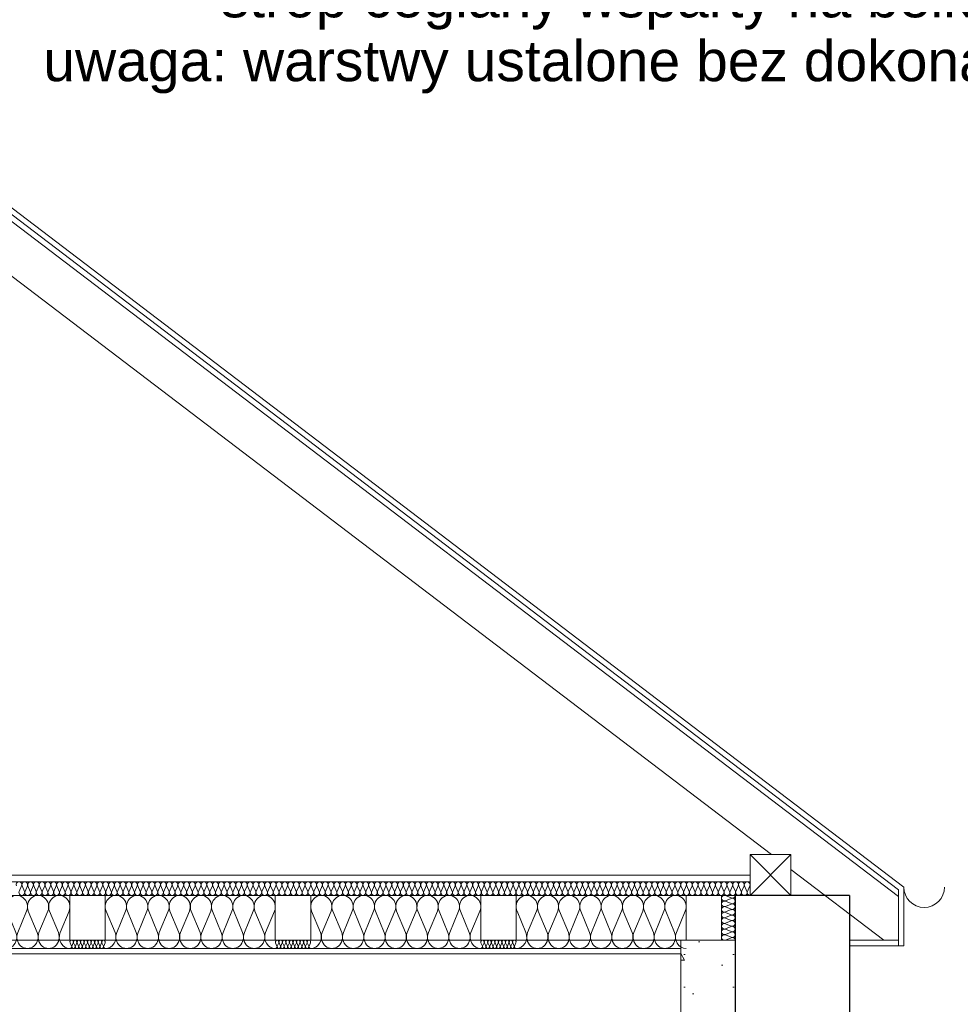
# Model space of a CAD drawing. Extents: x -396299 to -11759, y -15022 to 18278.
# Tile 156 of 205: x -93823 to -90366, y 10438 to 14058. Entities that reach past the tile are written whole.
import ezdxf

# ---------------------------------------------------------------- set-up
doc = ezdxf.new("R2010")
doc.units = 0
doc.header["$MEASUREMENT"] = 0
doc.layers.add('arch izolacje', color=7, linetype='Continuous')
doc.layers.add('Arch ocieplenie', color=7, linetype='Continuous')
doc.layers.add('arch izolacje_Nr_Pióra__24', color=7, linetype='Continuous', lineweight=13, true_color=0x029e21)
doc.layers.add('Inwentaryzacja Konst._Nr_Pióra__25', color=7, linetype='Continuous', lineweight=15, true_color=0x40a5ff)
for name, color, linetype, lineweight in [('Arch ocieplenie_Nr_Pióra__21', 7, 'Continuous', 13), ('Arch opisy_Nr_Pióra__1', 7, 'Continuous', 25), ('INWENT DACH_Nr_Pióra__5', 7, 'Continuous', 13), ('INWENT KONST. DREWNIANA_Nr_Pióra__5', 7, 'Continuous', 13), ('INWENT STROPY_Nr_Pióra__21', 7, 'Continuous', 13), ('INWENT.ŚCIANY_Nr_Pióra__1', 7, 'Continuous', 25), ('Inwentaryzacja Konst._Nr_Pióra__5', 7, 'Continuous', 13)]:
    doc.layers.add(name, color=color, linetype=linetype, lineweight=lineweight)
doc.styles.add('GENERATED_STYLE_8', font='arial.ttf')

# ---------------------------------------------------------------- blocks, each defined once
blk = doc.blocks.new('Ściana_97', base_point=(-91193.6, 7933.2))
at = {"layer": 'Arch ocieplenie_Nr_Pióra__21', "linetype": 'Continuous'}
h = blk.add_hatch(dxfattribs=at)
h.set_pattern_fill('Structural_Concrete', color=256, style=0, pattern_type=2)
h.set_pattern_definition([(0, (0, 0), (0, 623.5383), [60, -300]), (0, (180, 311.8), (0, 623.5383), [60, -300]), (60, (0, 0), (-540, 311.769), [60, -300]), (60, (360, 0), (-540, 311.769), [60, -300]), (120, (60, 0), (540, 311.769), [60, -300]), (120, (420, 0), (540, 311.769), [60, -300]), (0, (0, 60), (0, 120), [0, -120, 0, -180]), (45, (60, 60), (-84.85282, 84.85282), [0, -90, 0, -150])])
h.paths.add_polyline_path([(-91193.6, 7933.2), (-91193.6, 10673.2), (-91393.6, 10673.2), (-91393.6, 7933.2)], flags=0)
for p, q in [((-91193.6, 10673.2), (-91393.6, 10673.2)), ((-91393.6, 10673.2), (-91393.6, 7933.2)), ((-91193.6, 7933.2), (-91193.6, 10673.2)), ((-91393.6, 7933.2), (-91243.6, 7933.2))]:
    blk.add_line(p, q, dxfattribs=at)
blk = doc.blocks.new('Izolacja cieplna 14_214', base_point=(-91193.6, 10838.2))
at = {"layer": 'arch izolacje_Nr_Pióra__24', "linetype": 'Continuous'}
for p, q in [((-91228.7, 10837.3), (-91208.5, 10828.7)), ((-91208.5, 10827), (-91228.7, 10818.4)), ((-91228.7, 10816.7), (-91208.5, 10808.1)), ((-91208.5, 10806.4), (-91228.7, 10797.8)), ((-91228.7, 10796.1), (-91208.5, 10787.5)), ((-91208.5, 10785.8), (-91228.7, 10777.2)), ((-91228.7, 10775.4), (-91208.5, 10766.9)), ((-91208.5, 10765.1), (-91228.7, 10756.5)), ((-91228.7, 10754.8), (-91208.5, 10746.2)), ((-91208.5, 10744.5), (-91228.7, 10735.9)), ((-91228.7, 10734.2), (-91208.5, 10725.6)), ((-91208.5, 10723.9), (-91228.7, 10715.3)), ((-91228.7, 10713.6), (-91208.5, 10705)), ((-91208.5, 10703.3), (-91228.7, 10694.7)), ((-91228.7, 10692.9), (-91208.5, 10684.4)), ((-91208.5, 10682.6), (-91228.7, 10674))]:
    blk.add_line(p, q, dxfattribs=at)
for centre, start_param, end_param in [((-91233, 10827.9), 1.158003, 5.125183), ((-91204.2, 10838.2), 4.299596, 6.283185), ((-91204.2, 10817.6), 4.299595, 8.266774), ((-91233, 10807.2), 1.158003, 5.125183), ((-91233, 10786.6), 1.158003, 5.125183), ((-91204.2, 10796.9), 4.299595, 8.266774), ((-91233, 10766), 1.158003, 5.125183), ((-91233, 10745.4), 1.158003, 5.125183), ((-91204.2, 10776.3), 4.299595, 8.266774), ((-91204.2, 10755.7), 4.299595, 8.266774), ((-91233, 10724.7), 1.158003, 5.125183), ((-91204.2, 10735.1), 4.299595, 8.266774), ((-91204.2, 10714.4), 4.299595, 8.266774), ((-91233, 10704.1), 1.158003, 5.125183), ((-91233, 10683.5), 1.158003, 5.125183), ((-91204.2, 10693.8), 4.299595, 8.266774), ((-91204.2, 10673.2), 0, 1.983589)]:
    blk.add_ellipse(centre, major_axis=(10.6, 0), ratio=0.96977, start_param=start_param, end_param=end_param, dxfattribs=at)
blk = doc.blocks.new('Izolacja cieplna 14_215', base_point=(-94898.6, 10838.2))
at = {"layer": 'arch izolacje_Nr_Pióra__24', "linetype": 'Continuous'}
for p, q in [((-93824.9, 10853.1), (-93816.1, 10873.3)), ((-93814.3, 10873.3), (-93805.5, 10853.1)), ((-93803.7, 10853.1), (-93794.9, 10873.3)), ((-93793.1, 10873.3), (-93784.2, 10853.1)), ((-93782.4, 10853.1), (-93773.6, 10873.3)), ((-93771.8, 10873.3), (-93763, 10853.1)), ((-93761.2, 10853.1), (-93752.4, 10873.3)), ((-93750.6, 10873.3), (-93741.7, 10853.1)), ((-93740, 10853.1), (-93731.1, 10873.3)), ((-93729.3, 10873.3), (-93720.5, 10853.1)), ((-93718.7, 10853.1), (-93709.9, 10873.3)), ((-93708.1, 10873.3), (-93699.3, 10853.1)), ((-93697.5, 10853.1), (-93688.6, 10873.3)), ((-93686.9, 10873.3), (-93678, 10853.1)), ((-93676.2, 10853.1), (-93667.4, 10873.3)), ((-93665.6, 10873.3), (-93656.8, 10853.1)), ((-93655, 10853.1), (-93646.2, 10873.3)), ((-93644.4, 10873.3), (-93635.5, 10853.1)), ((-93633.7, 10853.1), (-93624.9, 10873.3)), ((-93623.1, 10873.3), (-93614.3, 10853.1)), ((-93612.5, 10853.1), (-93603.7, 10873.3)), ((-93601.9, 10873.3), (-93593, 10853.1)), ((-93591.3, 10853.1), (-93582.4, 10873.3)), ((-93580.6, 10873.3), (-93571.8, 10853.1)), ((-93570, 10853.1), (-93561.2, 10873.3)), ((-93559.4, 10873.3), (-93550.6, 10853.1)), ((-93548.8, 10853.1), (-93539.9, 10873.3)), ((-93538.2, 10873.3), (-93529.3, 10853.1)), ((-93527.5, 10853.1), (-93518.7, 10873.3)), ((-93516.9, 10873.3), (-93508.1, 10853.1)), ((-93506.3, 10853.1), (-93497.5, 10873.3)), ((-93495.7, 10873.3), (-93486.8, 10853.1)), ((-93485, 10853.1), (-93476.2, 10873.3)), ((-93474.4, 10873.3), (-93465.6, 10853.1)), ((-93463.8, 10853.1), (-93455, 10873.3)), ((-93453.2, 10873.3), (-93444.3, 10853.1)), ((-93442.6, 10853.1), (-93433.7, 10873.3)), ((-93431.9, 10873.3), (-93423.1, 10853.1)), ((-93421.3, 10853.1), (-93412.5, 10873.3)), ((-93410.7, 10873.3), (-93401.9, 10853.1)), ((-93400.1, 10853.1), (-93391.2, 10873.3)), ((-93389.5, 10873.3), (-93380.6, 10853.1)), ((-93378.8, 10853.1), (-93370, 10873.3)), ((-93368.2, 10873.3), (-93359.4, 10853.1)), ((-93357.6, 10853.1), (-93348.8, 10873.3)), ((-93347, 10873.3), (-93338.1, 10853.1)), ((-93336.3, 10853.1), (-93327.5, 10873.3)), ((-93325.7, 10873.3), (-93316.9, 10853.1)), ((-93315.1, 10853.1), (-93306.3, 10873.3)), ((-93304.5, 10873.3), (-93295.6, 10853.1)), ((-93293.9, 10853.1), (-93285, 10873.3)), ((-93283.2, 10873.3), (-93274.4, 10853.1)), ((-93272.6, 10853.1), (-93263.8, 10873.3)), ((-93262, 10873.3), (-93253.2, 10853.1)), ((-93251.4, 10853.1), (-93242.5, 10873.3)), ((-93240.8, 10873.3), (-93231.9, 10853.1)), ((-93230.1, 10853.1), (-93221.3, 10873.3)), ((-93219.5, 10873.3), (-93210.7, 10853.1)), ((-93208.9, 10853.1), (-93200.1, 10873.3)), ((-93198.3, 10873.3), (-93189.4, 10853.1)), ((-93187.6, 10853.1), (-93178.8, 10873.3)), ((-93177, 10873.3), (-93168.2, 10853.1)), ((-93166.4, 10853.1), (-93157.6, 10873.3)), ((-93155.8, 10873.3), (-93146.9, 10853.1)), ((-93145.2, 10853.1), (-93136.3, 10873.3)), ((-93134.5, 10873.3), (-93125.7, 10853.1)), ((-93123.9, 10853.1), (-93115.1, 10873.3)), ((-93113.3, 10873.3), (-93104.5, 10853.1)), ((-93102.7, 10853.1), (-93093.8, 10873.3)), ((-93092.1, 10873.3), (-93083.2, 10853.1)), ((-93081.4, 10853.1), (-93072.6, 10873.3)), ((-93070.8, 10873.3), (-93062, 10853.1)), ((-93060.2, 10853.1), (-93051.4, 10873.3)), ((-93049.6, 10873.3), (-93040.7, 10853.1)), ((-93038.9, 10853.1), (-93030.1, 10873.3)), ((-93028.3, 10873.3), (-93019.5, 10853.1)), ((-93017.7, 10853.1), (-93008.9, 10873.3)), ((-93007.1, 10873.3), (-92998.2, 10853.1)), ((-92996.5, 10853.1), (-92987.6, 10873.3)), ((-92985.8, 10873.3), (-92977, 10853.1)), ((-92975.2, 10853.1), (-92966.4, 10873.3)), ((-92964.6, 10873.3), (-92955.8, 10853.1)), ((-92954, 10853.1), (-92945.1, 10873.3)), ((-92943.4, 10873.3), (-92934.5, 10853.1)), ((-92932.7, 10853.1), (-92923.9, 10873.3)), ((-92922.1, 10873.3), (-92913.3, 10853.1)), ((-92911.5, 10853.1), (-92902.6, 10873.3)), ((-92900.9, 10873.3), (-92892, 10853.1)), ((-92890.2, 10853.1), (-92881.4, 10873.3)), ((-92879.6, 10873.3), (-92870.8, 10853.1)), ((-92869, 10853.1), (-92860.2, 10873.3)), ((-92858.4, 10873.3), (-92849.5, 10853.1)), ((-92847.8, 10853.1), (-92838.9, 10873.3)), ((-92837.1, 10873.3), (-92828.3, 10853.1)), ((-92826.5, 10853.1), (-92817.7, 10873.3)), ((-92815.9, 10873.3), (-92807.1, 10853.1)), ((-92805.3, 10853.1), (-92796.4, 10873.3)), ((-92794.7, 10873.3), (-92785.8, 10853.1)), ((-92784, 10853.1), (-92775.2, 10873.3)), ((-92773.4, 10873.3), (-92764.6, 10853.1)), ((-92762.8, 10853.1), (-92753.9, 10873.3)), ((-92752.2, 10873.3), (-92743.3, 10853.1)), ((-92741.5, 10853.1), (-92732.7, 10873.3)), ((-92730.9, 10873.3), (-92722.1, 10853.1)), ((-92720.3, 10853.1), (-92711.5, 10873.3)), ((-92709.7, 10873.3), (-92700.8, 10853.1)), ((-92699.1, 10853.1), (-92690.2, 10873.3)), ((-92688.4, 10873.3), (-92679.6, 10853.1)), ((-92677.8, 10853.1), (-92669, 10873.3)), ((-92667.2, 10873.3), (-92658.4, 10853.1)), ((-92656.6, 10853.1), (-92647.7, 10873.3)), ((-92645.9, 10873.3), (-92637.1, 10853.1)), ((-92635.3, 10853.1), (-92626.5, 10873.3)), ((-92624.7, 10873.3), (-92615.9, 10853.1)), ((-92614.1, 10853.1), (-92605.2, 10873.3)), ((-92603.5, 10873.3), (-92594.6, 10853.1)), ((-92592.8, 10853.1), (-92584, 10873.3)), ((-92582.2, 10873.3), (-92573.4, 10853.1)), ((-92571.6, 10853.1), (-92562.8, 10873.3)), ((-92561, 10873.3), (-92552.1, 10853.1)), ((-92550.4, 10853.1), (-92541.5, 10873.3)), ((-92539.7, 10873.3), (-92530.9, 10853.1)), ((-92529.1, 10853.1), (-92520.3, 10873.3)), ((-92518.5, 10873.3), (-92509.7, 10853.1)), ((-92507.9, 10853.1), (-92499, 10873.3)), ((-92497.2, 10873.3), (-92488.4, 10853.1)), ((-92486.6, 10853.1), (-92477.8, 10873.3)), ((-92476, 10873.3), (-92467.2, 10853.1)), ((-92465.4, 10853.1), (-92456.5, 10873.3)), ((-92454.8, 10873.3), (-92445.9, 10853.1)), ((-92444.1, 10853.1), (-92435.3, 10873.3)), ((-92433.5, 10873.3), (-92424.7, 10853.1)), ((-92422.9, 10853.1), (-92414.1, 10873.3)), ((-92412.3, 10873.3), (-92403.4, 10853.1)), ((-92401.7, 10853.1), (-92392.8, 10873.3)), ((-92391, 10873.3), (-92382.2, 10853.1)), ((-92380.4, 10853.1), (-92371.6, 10873.3)), ((-92369.8, 10873.3), (-92361, 10853.1)), ((-92359.2, 10853.1), (-92350.3, 10873.3)), ((-92348.5, 10873.3), (-92339.7, 10853.1)), ((-92337.9, 10853.1), (-92329.1, 10873.3)), ((-92327.3, 10873.3), (-92318.5, 10853.1)), ((-92316.7, 10853.1), (-92307.8, 10873.3)), ((-92306.1, 10873.3), (-92297.2, 10853.1)), ((-92295.4, 10853.1), (-92286.6, 10873.3)), ((-92284.8, 10873.3), (-92276, 10853.1)), ((-92274.2, 10853.1), (-92265.4, 10873.3)), ((-92263.6, 10873.3), (-92254.7, 10853.1)), ((-92253, 10853.1), (-92244.1, 10873.3)), ((-92242.3, 10873.3), (-92233.5, 10853.1)), ((-92231.7, 10853.1), (-92222.9, 10873.3)), ((-92221.1, 10873.3), (-92212.3, 10853.1)), ((-92210.5, 10853.1), (-92201.6, 10873.3)), ((-92199.8, 10873.3), (-92191, 10853.1)), ((-92189.2, 10853.1), (-92180.4, 10873.3)), ((-92178.6, 10873.3), (-92169.8, 10853.1)), ((-92168, 10853.1), (-92159.1, 10873.3)), ((-92157.4, 10873.3), (-92148.5, 10853.1)), ((-92146.7, 10853.1), (-92137.9, 10873.3)), ((-92136.1, 10873.3), (-92127.3, 10853.1)), ((-92125.5, 10853.1), (-92116.7, 10873.3)), ((-92114.9, 10873.3), (-92106, 10853.1)), ((-92104.3, 10853.1), (-92095.4, 10873.3)), ((-92093.6, 10873.3), (-92084.8, 10853.1)), ((-92083, 10853.1), (-92074.2, 10873.3)), ((-92072.4, 10873.3), (-92063.6, 10853.1)), ((-92061.8, 10853.1), (-92052.9, 10873.3)), ((-92051.1, 10873.3), (-92042.3, 10853.1)), ((-92040.5, 10853.1), (-92031.7, 10873.3)), ((-92029.9, 10873.3), (-92021.1, 10853.1)), ((-92019.3, 10853.1), (-92010.4, 10873.3)), ((-92008.7, 10873.3), (-91999.8, 10853.1)), ((-91998, 10853.1), (-91989.2, 10873.3)), ((-91987.4, 10873.3), (-91978.6, 10853.1)), ((-91976.8, 10853.1), (-91968, 10873.3)), ((-91966.2, 10873.3), (-91957.3, 10853.1)), ((-91955.6, 10853.1), (-91946.7, 10873.3)), ((-91944.9, 10873.3), (-91936.1, 10853.1)), ((-91934.3, 10853.1), (-91925.5, 10873.3)), ((-91923.7, 10873.3), (-91914.9, 10853.1)), ((-91913.1, 10853.1), (-91904.2, 10873.3)), ((-91902.4, 10873.3), (-91893.6, 10853.1)), ((-91891.8, 10853.1), (-91883, 10873.3)), ((-91881.2, 10873.3), (-91872.4, 10853.1)), ((-91870.6, 10853.1), (-91861.7, 10873.3)), ((-91860, 10873.3), (-91851.1, 10853.1)), ((-91849.3, 10853.1), (-91840.5, 10873.3)), ((-91838.7, 10873.3), (-91829.9, 10853.1)), ((-91828.1, 10853.1), (-91819.3, 10873.3)), ((-91817.5, 10873.3), (-91808.6, 10853.1)), ((-91806.9, 10853.1), (-91798, 10873.3)), ((-91796.2, 10873.3), (-91787.4, 10853.1)), ((-91785.6, 10853.1), (-91776.8, 10873.3)), ((-91775, 10873.3), (-91766.2, 10853.1)), ((-91764.4, 10853.1), (-91755.5, 10873.3)), ((-91753.7, 10873.3), (-91744.9, 10853.1)), ((-91743.1, 10853.1), (-91734.3, 10873.3)), ((-91732.5, 10873.3), (-91723.7, 10853.1)), ((-91721.9, 10853.1), (-91713, 10873.3)), ((-91711.3, 10873.3), (-91702.4, 10853.1)), ((-91700.6, 10853.1), (-91691.8, 10873.3)), ((-91690, 10873.3), (-91681.2, 10853.1)), ((-91679.4, 10853.1), (-91670.6, 10873.3)), ((-91668.8, 10873.3), (-91659.9, 10853.1)), ((-91658.2, 10853.1), (-91649.3, 10873.3)), ((-91647.5, 10873.3), (-91638.7, 10853.1)), ((-91636.9, 10853.1), (-91628.1, 10873.3)), ((-91626.3, 10873.3), (-91617.5, 10853.1)), ((-91615.7, 10853.1), (-91606.8, 10873.3)), ((-91605, 10873.3), (-91596.2, 10853.1)), ((-91594.4, 10853.1), (-91585.6, 10873.3)), ((-91583.8, 10873.3), (-91575, 10853.1)), ((-91573.2, 10853.1), (-91564.3, 10873.3)), ((-91562.6, 10873.3), (-91553.7, 10853.1)), ((-91551.9, 10853.1), (-91543.1, 10873.3)), ((-91541.3, 10873.3), (-91532.5, 10853.1)), ((-91530.7, 10853.1), (-91521.9, 10873.3)), ((-91520.1, 10873.3), (-91511.2, 10853.1)), ((-91509.5, 10853.1), (-91500.6, 10873.3)), ((-91498.8, 10873.3), (-91490, 10853.1)), ((-91488.2, 10853.1), (-91479.4, 10873.3)), ((-91477.6, 10873.3), (-91468.8, 10853.1)), ((-91467, 10853.1), (-91458.1, 10873.3)), ((-91456.3, 10873.3), (-91447.5, 10853.1)), ((-91445.7, 10853.1), (-91436.9, 10873.3)), ((-91435.1, 10873.3), (-91426.3, 10853.1)), ((-91424.5, 10853.1), (-91415.6, 10873.3)), ((-91413.9, 10873.3), (-91405, 10853.1)), ((-91403.2, 10853.1), (-91394.4, 10873.3)), ((-91392.6, 10873.3), (-91383.8, 10853.1)), ((-91382, 10853.1), (-91373.2, 10873.3)), ((-91371.4, 10873.3), (-91362.5, 10853.1)), ((-91360.8, 10853.1), (-91351.9, 10873.3)), ((-91350.1, 10873.3), (-91341.3, 10853.1)), ((-91339.5, 10853.1), (-91330.7, 10873.3)), ((-91328.9, 10873.3), (-91320.1, 10853.1)), ((-91318.3, 10853.1), (-91309.4, 10873.3)), ((-91307.6, 10873.3), (-91298.8, 10853.1)), ((-91297, 10853.1), (-91288.2, 10873.3)), ((-91286.4, 10873.3), (-91277.6, 10853.1)), ((-91275.8, 10853.1), (-91266.9, 10873.3)), ((-91265.2, 10873.3), (-91256.3, 10853.1)), ((-91254.5, 10853.1), (-91245.7, 10873.3)), ((-91243.9, 10873.3), (-91235.1, 10853.1)), ((-91233.3, 10853.1), (-91224.5, 10873.3)), ((-91222.7, 10873.3), (-91213.8, 10853.1)), ((-91212.1, 10853.1), (-91203.2, 10873.3)), ((-91201.4, 10873.3), (-91192.6, 10853.1)), ((-91190.8, 10853.1), (-91182, 10873.3)), ((-91180.2, 10873.3), (-91171.4, 10853.1)), ((-91169.6, 10853.1), (-91160.7, 10873.3)), ((-91158.9, 10873.3), (-91150.1, 10853.1)), ((-91148.3, 10853.1), (-91139.5, 10873.3))]:
    blk.add_line(p, q, dxfattribs=at)
for centre, start_param, end_param in [((-93825.8, 10877.5), 4.299595, 8.266775), ((-93804.6, 10877.5), 4.299595, 8.266775), ((-93783.3, 10877.5), 4.299595, 8.266775), ((-93762.1, 10877.5), 4.299595, 8.266775), ((-93740.9, 10877.5), 4.299595, 8.266775), ((-93719.6, 10877.5), 4.299595, 8.266775), ((-93698.4, 10877.5), 4.299595, 8.266775), ((-93677.1, 10877.5), 4.299595, 8.266775), ((-93655.9, 10877.5), 4.299595, 8.266775), ((-93634.6, 10877.5), 4.299595, 8.266775), ((-93613.4, 10877.5), 4.299595, 8.266775), ((-93592.2, 10877.5), 4.299595, 8.266775), ((-93570.9, 10877.5), 4.299595, 8.266775), ((-93549.7, 10877.5), 4.299595, 8.266775), ((-93528.4, 10877.5), 4.299595, 8.266775), ((-93507.2, 10877.5), 4.299595, 8.266775), ((-93485.9, 10877.5), 4.299595, 8.266775), ((-93464.7, 10877.5), 4.299595, 8.266775), ((-93443.5, 10877.5), 4.299595, 8.266775), ((-93422.2, 10877.5), 4.299595, 8.266775), ((-93401, 10877.5), 4.299595, 8.266775), ((-93379.7, 10877.5), 4.299595, 8.266775), ((-93358.5, 10877.5), 4.299595, 8.266775), ((-93337.2, 10877.5), 4.299595, 8.266775), ((-93316, 10877.5), 4.299595, 8.266775), ((-93294.8, 10877.5), 4.299595, 8.266775), ((-93273.5, 10877.5), 4.299595, 8.266775), ((-93252.3, 10877.5), 4.299595, 8.266775), ((-93231, 10877.5), 4.299595, 8.266775), ((-93209.8, 10877.5), 4.299595, 8.266775), ((-93188.5, 10877.5), 4.299595, 8.266775), ((-93167.3, 10877.5), 4.299595, 8.266775), ((-93146.1, 10877.5), 4.299595, 8.266775), ((-93124.8, 10877.5), 4.299595, 8.266775), ((-93103.6, 10877.5), 4.299595, 8.266775), ((-93082.3, 10877.5), 4.299595, 8.266775), ((-93061.1, 10877.5), 4.299595, 8.266775), ((-93039.8, 10877.5), 4.299595, 8.266775), ((-93018.6, 10877.5), 4.299595, 8.266775), ((-92997.4, 10877.5), 4.299595, 8.266775), ((-92976.1, 10877.5), 4.299595, 8.266775), ((-92954.9, 10877.5), 4.299595, 8.266775), ((-92933.6, 10877.5), 4.299595, 8.266775), ((-92912.4, 10877.5), 4.299595, 8.266775), ((-92891.1, 10877.5), 4.299595, 8.266775), ((-92869.9, 10877.5), 4.299595, 8.266775), ((-92848.7, 10877.5), 4.299595, 8.266775), ((-92827.4, 10877.5), 4.299595, 8.266775), ((-92806.2, 10877.5), 4.299595, 8.266775), ((-92784.9, 10877.5), 4.299595, 8.266775), ((-92763.7, 10877.5), 4.299595, 8.266775), ((-92742.4, 10877.5), 4.299595, 8.266775), ((-92721.2, 10877.5), 4.299595, 8.266775), ((-92699.9, 10877.5), 4.299595, 8.266775), ((-92678.7, 10877.5), 4.299595, 8.266775), ((-92657.5, 10877.5), 4.299595, 8.266775), ((-92636.2, 10877.5), 4.299595, 8.266775), ((-92615, 10877.5), 4.299595, 8.266775), ((-92593.7, 10877.5), 4.299595, 8.266775), ((-92572.5, 10877.5), 4.299595, 8.266775), ((-92551.2, 10877.5), 4.299595, 8.266775), ((-92530, 10877.5), 4.299595, 8.266775), ((-92508.8, 10877.5), 4.299595, 8.266775), ((-92487.5, 10877.5), 4.299595, 8.266775), ((-92466.3, 10877.5), 4.299595, 8.266775), ((-92445, 10877.5), 4.299595, 8.266775), ((-92423.8, 10877.5), 4.299595, 8.266775), ((-92402.5, 10877.5), 4.299595, 8.266775), ((-92381.3, 10877.5), 4.299595, 8.266775), ((-92360.1, 10877.5), 4.299595, 8.266775), ((-92338.8, 10877.5), 4.299595, 8.266775), ((-92317.6, 10877.5), 4.299595, 8.266775), ((-92296.3, 10877.5), 4.299595, 8.266775), ((-92275.1, 10877.5), 4.299595, 8.266775), ((-92253.8, 10877.5), 4.299595, 8.266775), ((-92232.6, 10877.5), 4.299595, 8.266775), ((-92211.4, 10877.5), 4.299595, 8.266775), ((-92190.1, 10877.5), 4.299595, 8.266775), ((-92168.9, 10877.5), 4.299595, 8.266775), ((-92147.6, 10877.5), 4.299595, 8.266775), ((-92126.4, 10877.5), 4.299595, 8.266775), ((-92105.1, 10877.5), 4.299595, 8.266775), ((-92083.9, 10877.5), 4.299595, 8.266775), ((-92062.7, 10877.5), 4.299595, 8.266775), ((-92041.4, 10877.5), 4.299595, 8.266775), ((-92020.2, 10877.5), 4.299595, 8.266775), ((-91998.9, 10877.5), 4.299595, 8.266775), ((-91977.7, 10877.5), 4.299595, 8.266775), ((-91956.4, 10877.5), 4.299595, 8.266775), ((-91935.2, 10877.5), 4.299595, 8.266775), ((-91914, 10877.5), 4.299595, 8.266775), ((-91892.7, 10877.5), 4.299595, 8.266775), ((-91871.5, 10877.5), 4.299595, 8.266775), ((-91850.2, 10877.5), 4.299595, 8.266775), ((-91829, 10877.5), 4.299595, 8.266775), ((-91807.7, 10877.5), 4.299595, 8.266775), ((-91786.5, 10877.5), 4.299595, 8.266775), ((-91765.3, 10877.5), 4.299595, 8.266775), ((-91744, 10877.5), 4.299595, 8.266775), ((-91722.8, 10877.5), 4.299595, 8.266775), ((-91701.5, 10877.5), 4.299595, 8.266775), ((-91680.3, 10877.5), 4.299595, 8.266775), ((-91659, 10877.5), 4.299595, 8.266775), ((-91637.8, 10877.5), 4.299595, 8.266775), ((-91616.6, 10877.5), 4.299595, 8.266775), ((-91595.3, 10877.5), 4.299595, 8.266775), ((-91574.1, 10877.5), 4.299595, 8.266775), ((-91552.8, 10877.5), 4.299595, 8.266775), ((-91531.6, 10877.5), 4.299595, 8.266775), ((-91510.3, 10877.5), 4.299595, 8.266775), ((-91489.1, 10877.5), 4.299595, 8.266775), ((-91467.9, 10877.5), 4.299595, 8.266775), ((-91446.6, 10877.5), 4.299595, 8.266775), ((-91425.4, 10877.5), 4.299595, 8.266775), ((-91404.1, 10877.5), 4.299595, 8.266775), ((-91382.9, 10877.5), 4.299595, 8.266775), ((-91361.6, 10877.5), 4.299595, 8.266775), ((-91340.4, 10877.5), 4.299595, 8.266775), ((-91319.2, 10877.5), 4.299595, 8.266775), ((-91297.9, 10877.5), 4.299595, 8.266775), ((-91276.7, 10877.5), 4.299595, 8.266775), ((-91255.4, 10877.5), 4.299595, 8.266775), ((-91234.2, 10877.5), 4.299595, 8.266775), ((-91212.9, 10877.5), 4.299595, 8.266775), ((-91191.7, 10877.5), 4.299595, 8.266775), ((-91170.5, 10877.5), 4.299595, 8.266775), ((-91149.2, 10877.5), 4.299595, 8.266775), ((-93815.2, 10848.8), 1.158004, 5.125183), ((-93794, 10848.8), 1.158004, 5.125183), ((-93772.7, 10848.8), 1.158004, 5.125183), ((-93751.5, 10848.8), 1.158004, 5.125183), ((-93730.2, 10848.8), 1.158004, 5.125183), ((-93709, 10848.8), 1.158004, 5.125183), ((-93687.7, 10848.8), 1.158004, 5.125183), ((-93666.5, 10848.8), 1.158004, 5.125183), ((-93645.3, 10848.8), 1.158004, 5.125183), ((-93624, 10848.8), 1.158004, 5.125183), ((-93602.8, 10848.8), 1.158004, 5.125183), ((-93581.5, 10848.8), 1.158004, 5.125183), ((-93560.3, 10848.8), 1.158004, 5.125183), ((-93539, 10848.8), 1.158004, 5.125183), ((-93517.8, 10848.8), 1.158004, 5.125183), ((-93496.6, 10848.8), 1.158004, 5.125183), ((-93475.3, 10848.8), 1.158004, 5.125183), ((-93454.1, 10848.8), 1.158004, 5.125183), ((-93432.8, 10848.8), 1.158004, 5.125183), ((-93411.6, 10848.8), 1.158004, 5.125183), ((-93390.3, 10848.8), 1.158004, 5.125183), ((-93369.1, 10848.8), 1.158004, 5.125183), ((-93347.9, 10848.8), 1.158004, 5.125183), ((-93326.6, 10848.8), 1.158004, 5.125183), ((-93305.4, 10848.8), 1.158004, 5.125183), ((-93284.1, 10848.8), 1.158004, 5.125183), ((-93262.9, 10848.8), 1.158004, 5.125183), ((-93241.6, 10848.8), 1.158004, 5.125183), ((-93220.4, 10848.8), 1.158004, 5.125183), ((-93199.2, 10848.8), 1.158004, 5.125183), ((-93177.9, 10848.8), 1.158004, 5.125183), ((-93156.7, 10848.8), 1.158004, 5.125183), ((-93135.4, 10848.8), 1.158004, 5.125183), ((-93114.2, 10848.8), 1.158004, 5.125183), ((-93092.9, 10848.8), 1.158004, 5.125183), ((-93071.7, 10848.8), 1.158004, 5.125183), ((-93050.5, 10848.8), 1.158004, 5.125183), ((-93029.2, 10848.8), 1.158004, 5.125183), ((-93008, 10848.8), 1.158004, 5.125183), ((-92986.7, 10848.8), 1.158004, 5.125183), ((-92965.5, 10848.8), 1.158004, 5.125183), ((-92944.2, 10848.8), 1.158004, 5.125183), ((-92923, 10848.8), 1.158004, 5.125183), ((-92901.8, 10848.8), 1.158004, 5.125183), ((-92880.5, 10848.8), 1.158004, 5.125183), ((-92859.3, 10848.8), 1.158004, 5.125183), ((-92838, 10848.8), 1.158004, 5.125183), ((-92816.8, 10848.8), 1.158004, 5.125183), ((-92795.5, 10848.8), 1.158004, 5.125183), ((-92774.3, 10848.8), 1.158004, 5.125183), ((-92753.1, 10848.8), 1.158004, 5.125183), ((-92731.8, 10848.8), 1.158004, 5.125183), ((-92710.6, 10848.8), 1.158004, 5.125183), ((-92689.3, 10848.8), 1.158004, 5.125183), ((-92668.1, 10848.8), 1.158004, 5.125183), ((-92646.8, 10848.8), 1.158004, 5.125183), ((-92625.6, 10848.8), 1.158004, 5.125183), ((-92604.4, 10848.8), 1.158004, 5.125183), ((-92583.1, 10848.8), 1.158004, 5.125183), ((-92561.9, 10848.8), 1.158004, 5.125183), ((-92540.6, 10848.8), 1.158004, 5.125183), ((-92519.4, 10848.8), 1.158004, 5.125183), ((-92498.1, 10848.8), 1.158004, 5.125183), ((-92476.9, 10848.8), 1.158004, 5.125183), ((-92455.7, 10848.8), 1.158004, 5.125183), ((-92434.4, 10848.8), 1.158004, 5.125183), ((-92413.2, 10848.8), 1.158004, 5.125183), ((-92391.9, 10848.8), 1.158004, 5.125183), ((-92370.7, 10848.8), 1.158004, 5.125183), ((-92349.4, 10848.8), 1.158004, 5.125183), ((-92328.2, 10848.8), 1.158004, 5.125183), ((-92307, 10848.8), 1.158004, 5.125183), ((-92285.7, 10848.8), 1.158004, 5.125183), ((-92264.5, 10848.8), 1.158004, 5.125183), ((-92243.2, 10848.8), 1.158004, 5.125183), ((-92222, 10848.8), 1.158004, 5.125183), ((-92200.7, 10848.8), 1.158004, 5.125183), ((-92179.5, 10848.8), 1.158004, 5.125183), ((-92158.3, 10848.8), 1.158004, 5.125183), ((-92137, 10848.8), 1.158004, 5.125183), ((-92115.8, 10848.8), 1.158004, 5.125183), ((-92094.5, 10848.8), 1.158004, 5.125183), ((-92073.3, 10848.8), 1.158004, 5.125183), ((-92052, 10848.8), 1.158004, 5.125183), ((-92030.8, 10848.8), 1.158004, 5.125183), ((-92009.6, 10848.8), 1.158004, 5.125183), ((-91988.3, 10848.8), 1.158004, 5.125183), ((-91967.1, 10848.8), 1.158004, 5.125183), ((-91945.8, 10848.8), 1.158004, 5.125183), ((-91924.6, 10848.8), 1.158004, 5.125183), ((-91903.3, 10848.8), 1.158004, 5.125183), ((-91882.1, 10848.8), 1.158004, 5.125183), ((-91860.9, 10848.8), 1.158004, 5.125183), ((-91839.6, 10848.8), 1.158004, 5.125183), ((-91818.4, 10848.8), 1.158004, 5.125183), ((-91797.1, 10848.8), 1.158004, 5.125183), ((-91775.9, 10848.8), 1.158004, 5.125183), ((-91754.6, 10848.8), 1.158004, 5.125183), ((-91733.4, 10848.8), 1.158004, 5.125183), ((-91712.2, 10848.8), 1.158004, 5.125183), ((-91690.9, 10848.8), 1.158004, 5.125183), ((-91669.7, 10848.8), 1.158004, 5.125183), ((-91648.4, 10848.8), 1.158004, 5.125183), ((-91627.2, 10848.8), 1.158004, 5.125183), ((-91605.9, 10848.8), 1.158004, 5.125183), ((-91584.7, 10848.8), 1.158004, 5.125183), ((-91563.5, 10848.8), 1.158004, 5.125183), ((-91542.2, 10848.8), 1.158004, 5.125183), ((-91521, 10848.8), 1.158004, 5.125183), ((-91499.7, 10848.8), 1.158004, 5.125183), ((-91478.5, 10848.8), 1.158004, 5.125183), ((-91457.2, 10848.8), 1.158004, 5.125183), ((-91436, 10848.8), 1.158004, 5.125183), ((-91414.8, 10848.8), 1.158004, 5.125183), ((-91393.5, 10848.8), 1.158004, 5.125183), ((-91372.3, 10848.8), 1.158004, 5.125183), ((-91351, 10848.8), 1.158004, 5.125183), ((-91329.8, 10848.8), 1.158004, 5.125183), ((-91308.5, 10848.8), 1.158004, 5.125183), ((-91287.3, 10848.8), 1.158004, 5.125183), ((-91266.1, 10848.8), 1.158004, 5.125183), ((-91244.8, 10848.8), 1.158004, 5.125183), ((-91223.6, 10848.8), 1.158004, 5.125183), ((-91202.3, 10848.8), 1.158004, 5.125183), ((-91181.1, 10848.8), 1.158004, 5.125183), ((-91159.8, 10848.8), 1.158004, 5.125183), ((-91138.6, 10848.8), 1.158004, 3.141593)]:
    blk.add_ellipse(centre, major_axis=(0, 10.6), ratio=0.998803, start_param=start_param, end_param=end_param, dxfattribs=at)
blk = doc.blocks.new('Izolacja cieplna 14_231', base_point=(-93638.6, 10643.2))
at = {"layer": 'arch izolacje_Nr_Pióra__24', "linetype": 'Continuous'}
for p, q in [((-94227.8, 10701.3), (-94260.3, 10780.1)), ((-94188.7, 10780.1), (-94221.2, 10701.3)), ((-94149.7, 10701.3), (-94182.2, 10780.1)), ((-94110.6, 10780.1), (-94143.1, 10701.3)), ((-94071.6, 10701.3), (-94104.1, 10780.1)), ((-94032.5, 10780.1), (-94065, 10701.3)), ((-93993.4, 10701.3), (-94025.9, 10780.1)), ((-93954.4, 10780.1), (-93986.9, 10701.3)), ((-93915.3, 10701.3), (-93947.8, 10780.1)), ((-93876.2, 10780.1), (-93908.7, 10701.3)), ((-93837.2, 10701.3), (-93869.7, 10780.1)), ((-93798.1, 10780.1), (-93830.6, 10701.3)), ((-93759.1, 10701.3), (-93791.6, 10780.1)), ((-93720, 10780.1), (-93752.5, 10701.3)), ((-93680.9, 10701.3), (-93713.4, 10780.1)), ((-93641.9, 10780.1), (-93674.4, 10701.3))]:
    blk.add_line(p, q, dxfattribs=at)
for centre, start_param, end_param in [((-94224.5, 10796.7), 1.158003, 5.125183), ((-94146.4, 10796.7), 1.158003, 5.125183), ((-94068.3, 10796.7), 1.158003, 5.125183), ((-93990.2, 10796.7), 1.158003, 5.125183), ((-93912, 10796.7), 1.158003, 5.125183), ((-93833.9, 10796.7), 1.158003, 5.125183), ((-93755.8, 10796.7), 1.158003, 5.125183), ((-93677.7, 10796.7), 1.158003, 5.125183), ((-94263.6, 10684.7), 0, 1.983589), ((-94185.5, 10684.7), 4.299595, 8.266774), ((-94107.3, 10684.7), 4.299595, 8.266774), ((-94029.2, 10684.7), 4.299595, 8.266774), ((-93951.1, 10684.7), 4.299595, 8.266774), ((-93873, 10684.7), 4.299595, 8.266774), ((-93794.8, 10684.7), 4.299595, 8.266774), ((-93716.7, 10684.7), 4.299595, 8.266774), ((-93638.6, 10684.7), 4.299596, 6.283185)]:
    blk.add_ellipse(centre, major_axis=(0, -41.5), ratio=0.941888, start_param=start_param, end_param=end_param, dxfattribs=at)
blk = doc.blocks.new('Izolacja cieplna 14_232', base_point=(-92883.6, 10643.2))
at = {"layer": 'arch izolacje_Nr_Pióra__24', "linetype": 'Continuous'}
for p, q in [((-93472.8, 10701.3), (-93505.3, 10780.1)), ((-93433.7, 10780.1), (-93466.2, 10701.3)), ((-93394.7, 10701.3), (-93427.2, 10780.1)), ((-93355.6, 10780.1), (-93388.1, 10701.3)), ((-93316.6, 10701.3), (-93349.1, 10780.1)), ((-93277.5, 10780.1), (-93310, 10701.3)), ((-93238.4, 10701.3), (-93270.9, 10780.1)), ((-93199.4, 10780.1), (-93231.9, 10701.3)), ((-93160.3, 10701.3), (-93192.8, 10780.1)), ((-93121.2, 10780.1), (-93153.7, 10701.3)), ((-93082.2, 10701.3), (-93114.7, 10780.1)), ((-93043.1, 10780.1), (-93075.6, 10701.3)), ((-93004.1, 10701.3), (-93036.6, 10780.1)), ((-92965, 10780.1), (-92997.5, 10701.3)), ((-92925.9, 10701.3), (-92958.4, 10780.1)), ((-92886.9, 10780.1), (-92919.4, 10701.3))]:
    blk.add_line(p, q, dxfattribs=at)
for centre, start_param, end_param in [((-93469.5, 10796.7), 1.158003, 5.125183), ((-93391.4, 10796.7), 1.158003, 5.125183), ((-93313.3, 10796.7), 1.158003, 5.125183), ((-93235.2, 10796.7), 1.158003, 5.125183), ((-93157, 10796.7), 1.158003, 5.125183), ((-93078.9, 10796.7), 1.158003, 5.125183), ((-93000.8, 10796.7), 1.158003, 5.125183), ((-92922.7, 10796.7), 1.158003, 5.125183), ((-93508.6, 10684.7), 0, 1.983589), ((-93430.5, 10684.7), 4.299595, 8.266774), ((-93352.3, 10684.7), 4.299595, 8.266774), ((-93274.2, 10684.7), 4.299595, 8.266774), ((-93196.1, 10684.7), 4.299595, 8.266774), ((-93118, 10684.7), 4.299595, 8.266774), ((-93039.8, 10684.7), 4.299595, 8.266774), ((-92961.7, 10684.7), 4.299595, 8.266774), ((-92883.6, 10684.7), 4.299596, 6.283185)]:
    blk.add_ellipse(centre, major_axis=(0, -41.5), ratio=0.941888, start_param=start_param, end_param=end_param, dxfattribs=at)
blk = doc.blocks.new('Izolacja cieplna 14_233', base_point=(-92128.6, 10643.2))
at = {"layer": 'arch izolacje_Nr_Pióra__24', "linetype": 'Continuous'}
for p, q in [((-92717.8, 10701.3), (-92750.3, 10780.1)), ((-92678.7, 10780.1), (-92711.2, 10701.3)), ((-92639.7, 10701.3), (-92672.2, 10780.1)), ((-92600.6, 10780.1), (-92633.1, 10701.3)), ((-92561.6, 10701.3), (-92594.1, 10780.1)), ((-92522.5, 10780.1), (-92555, 10701.3)), ((-92483.4, 10701.3), (-92515.9, 10780.1)), ((-92444.4, 10780.1), (-92476.9, 10701.3)), ((-92405.3, 10701.3), (-92437.8, 10780.1)), ((-92366.2, 10780.1), (-92398.7, 10701.3)), ((-92327.2, 10701.3), (-92359.7, 10780.1)), ((-92288.1, 10780.1), (-92320.6, 10701.3)), ((-92249.1, 10701.3), (-92281.6, 10780.1)), ((-92210, 10780.1), (-92242.5, 10701.3)), ((-92170.9, 10701.3), (-92203.4, 10780.1)), ((-92131.9, 10780.1), (-92164.4, 10701.3))]:
    blk.add_line(p, q, dxfattribs=at)
for centre, start_param, end_param in [((-92714.5, 10796.7), 1.158003, 5.125183), ((-92636.4, 10796.7), 1.158003, 5.125183), ((-92558.3, 10796.7), 1.158003, 5.125183), ((-92480.2, 10796.7), 1.158003, 5.125183), ((-92402, 10796.7), 1.158003, 5.125183), ((-92323.9, 10796.7), 1.158003, 5.125183), ((-92245.8, 10796.7), 1.158003, 5.125183), ((-92167.7, 10796.7), 1.158003, 5.125183), ((-92753.6, 10684.7), 0, 1.983589), ((-92675.5, 10684.7), 4.299595, 8.266774), ((-92597.3, 10684.7), 4.299595, 8.266774), ((-92519.2, 10684.7), 4.299595, 8.266774), ((-92441.1, 10684.7), 4.299595, 8.266774), ((-92363, 10684.7), 4.299595, 8.266774), ((-92284.8, 10684.7), 4.299595, 8.266774), ((-92206.7, 10684.7), 4.299595, 8.266774), ((-92128.6, 10684.7), 4.299596, 6.283185)]:
    blk.add_ellipse(centre, major_axis=(0, -41.5), ratio=0.941888, start_param=start_param, end_param=end_param, dxfattribs=at)
blk = doc.blocks.new('Izolacja cieplna 14_234', base_point=(-91373.6, 10643.2))
at = {"layer": 'arch izolacje_Nr_Pióra__24', "linetype": 'Continuous'}
for p, q in [((-91962.8, 10701.3), (-91995.3, 10780.1)), ((-91923.7, 10780.1), (-91956.2, 10701.3)), ((-91884.7, 10701.3), (-91917.2, 10780.1)), ((-91845.6, 10780.1), (-91878.1, 10701.3)), ((-91806.6, 10701.3), (-91839.1, 10780.1)), ((-91767.5, 10780.1), (-91800, 10701.3)), ((-91728.4, 10701.3), (-91760.9, 10780.1)), ((-91689.4, 10780.1), (-91721.9, 10701.3)), ((-91650.3, 10701.3), (-91682.8, 10780.1)), ((-91611.2, 10780.1), (-91643.7, 10701.3)), ((-91572.2, 10701.3), (-91604.7, 10780.1)), ((-91533.1, 10780.1), (-91565.6, 10701.3)), ((-91494.1, 10701.3), (-91526.6, 10780.1)), ((-91455, 10780.1), (-91487.5, 10701.3)), ((-91415.9, 10701.3), (-91448.4, 10780.1)), ((-91376.9, 10780.1), (-91409.4, 10701.3))]:
    blk.add_line(p, q, dxfattribs=at)
for centre, start_param, end_param in [((-91959.5, 10796.7), 1.158003, 5.125183), ((-91881.4, 10796.7), 1.158003, 5.125183), ((-91803.3, 10796.7), 1.158003, 5.125183), ((-91725.2, 10796.7), 1.158003, 5.125183), ((-91647, 10796.7), 1.158003, 5.125183), ((-91568.9, 10796.7), 1.158003, 5.125183), ((-91490.8, 10796.7), 1.158003, 5.125183), ((-91412.7, 10796.7), 1.158003, 5.125183), ((-91998.6, 10684.7), 0, 1.983589), ((-91920.5, 10684.7), 4.299595, 8.266774), ((-91842.3, 10684.7), 4.299595, 8.266774), ((-91764.2, 10684.7), 4.299595, 8.266774), ((-91686.1, 10684.7), 4.299595, 8.266774), ((-91608, 10684.7), 4.299595, 8.266774), ((-91529.8, 10684.7), 4.299595, 8.266774), ((-91451.7, 10684.7), 4.299595, 8.266774), ((-91373.6, 10684.7), 4.299596, 6.283185)]:
    blk.add_ellipse(centre, major_axis=(0, -41.5), ratio=0.941888, start_param=start_param, end_param=end_param, dxfattribs=at)
blk = doc.blocks.new('Izolacja cieplna 14_235', base_point=(-91998.6, 10643.2))
at = {"layer": 'arch izolacje_Nr_Pióra__24', "linetype": 'Continuous'}
for p, q in [((-92122.6, 10652.1), (-92128, 10664.2)), ((-92116.1, 10664.2), (-92121.5, 10652.1)), ((-92109.6, 10652.1), (-92115, 10664.2)), ((-92103.1, 10664.2), (-92108.5, 10652.1)), ((-92096.6, 10652.1), (-92102, 10664.2)), ((-92090.1, 10664.2), (-92095.5, 10652.1)), ((-92083.6, 10652.1), (-92089, 10664.2)), ((-92077.1, 10664.2), (-92082.5, 10652.1)), ((-92070.6, 10652.1), (-92076, 10664.2)), ((-92064.1, 10664.2), (-92069.5, 10652.1)), ((-92057.6, 10652.1), (-92063, 10664.2)), ((-92051.1, 10664.2), (-92056.5, 10652.1)), ((-92044.6, 10652.1), (-92050, 10664.2)), ((-92038.1, 10664.2), (-92043.5, 10652.1)), ((-92031.6, 10652.1), (-92037, 10664.2)), ((-92025.1, 10664.2), (-92030.5, 10652.1)), ((-92018.6, 10652.1), (-92024, 10664.2)), ((-92012.1, 10664.2), (-92017.5, 10652.1)), ((-92005.6, 10652.1), (-92011, 10664.2)), ((-91999.1, 10664.2), (-92004.5, 10652.1))]:
    blk.add_line(p, q, dxfattribs=at)
for centre, start_param, end_param in [((-92122.1, 10666.8), 2.728799, 6.695979), ((-92128.6, 10649.6), 1.570796, 3.554385), ((-92115.6, 10649.6), 5.870392, 9.837571), ((-92109.1, 10666.8), 2.728799, 6.695979), ((-92102.6, 10649.6), 5.870392, 9.837571), ((-92096.1, 10666.8), 2.728799, 6.695979), ((-92089.6, 10649.6), 5.870392, 9.837571), ((-92083.1, 10666.8), 2.728799, 6.695979), ((-92076.6, 10649.6), 5.870392, 9.837571), ((-92070.1, 10666.8), 2.728799, 6.695979), ((-92063.6, 10649.6), 5.870392, 9.837571), ((-92057.1, 10666.8), 2.728799, 6.695979), ((-92050.6, 10649.6), 5.870392, 9.837571), ((-92044.1, 10666.8), 2.728799, 6.695979), ((-92037.6, 10649.6), 5.870392, 9.837571), ((-92031.1, 10666.8), 2.728799, 6.695979), ((-92024.6, 10649.6), 5.870392, 9.837571), ((-92018.1, 10666.8), 2.728799, 6.695979), ((-92011.6, 10649.6), 5.870392, 9.837571), ((-92005.1, 10666.8), 2.728799, 6.695979), ((-91998.6, 10649.6), 5.870392, 7.853982)]:
    blk.add_ellipse(centre, major_axis=(-6.5, 0), ratio=0.981591, start_param=start_param, end_param=end_param, dxfattribs=at)
blk = doc.blocks.new('Izolacja cieplna 14_236', base_point=(-92753.6, 10643.2))
at = {"layer": 'arch izolacje_Nr_Pióra__24', "linetype": 'Continuous'}
for p, q in [((-92877.6, 10652.1), (-92883, 10664.2)), ((-92871.1, 10664.2), (-92876.5, 10652.1)), ((-92864.6, 10652.1), (-92870, 10664.2)), ((-92858.1, 10664.2), (-92863.5, 10652.1)), ((-92851.6, 10652.1), (-92857, 10664.2)), ((-92845.1, 10664.2), (-92850.5, 10652.1)), ((-92838.6, 10652.1), (-92844, 10664.2)), ((-92832.1, 10664.2), (-92837.5, 10652.1)), ((-92825.6, 10652.1), (-92831, 10664.2)), ((-92819.1, 10664.2), (-92824.5, 10652.1)), ((-92812.6, 10652.1), (-92818, 10664.2)), ((-92806.1, 10664.2), (-92811.5, 10652.1)), ((-92799.6, 10652.1), (-92805, 10664.2)), ((-92793.1, 10664.2), (-92798.5, 10652.1)), ((-92786.6, 10652.1), (-92792, 10664.2)), ((-92780.1, 10664.2), (-92785.5, 10652.1)), ((-92773.6, 10652.1), (-92779, 10664.2)), ((-92767.1, 10664.2), (-92772.5, 10652.1)), ((-92760.6, 10652.1), (-92766, 10664.2)), ((-92754.1, 10664.2), (-92759.5, 10652.1))]:
    blk.add_line(p, q, dxfattribs=at)
for centre, start_param, end_param in [((-92877.1, 10666.8), 2.728799, 6.695979), ((-92883.6, 10649.6), 1.570796, 3.554385), ((-92870.6, 10649.6), 5.870392, 9.837571), ((-92864.1, 10666.8), 2.728799, 6.695979), ((-92857.6, 10649.6), 5.870392, 9.837571), ((-92851.1, 10666.8), 2.728799, 6.695979), ((-92844.6, 10649.6), 5.870392, 9.837571), ((-92838.1, 10666.8), 2.728799, 6.695979), ((-92831.6, 10649.6), 5.870392, 9.837571), ((-92825.1, 10666.8), 2.728799, 6.695979), ((-92818.6, 10649.6), 5.870392, 9.837571), ((-92812.1, 10666.8), 2.728799, 6.695979), ((-92805.6, 10649.6), 5.870392, 9.837571), ((-92799.1, 10666.8), 2.728799, 6.695979), ((-92792.6, 10649.6), 5.870392, 9.837571), ((-92786.1, 10666.8), 2.728799, 6.695979), ((-92779.6, 10649.6), 5.870392, 9.837571), ((-92773.1, 10666.8), 2.728799, 6.695979), ((-92766.6, 10649.6), 5.870392, 9.837571), ((-92760.1, 10666.8), 2.728799, 6.695979), ((-92753.6, 10649.6), 5.870392, 7.853982)]:
    blk.add_ellipse(centre, major_axis=(-6.5, 0), ratio=0.981591, start_param=start_param, end_param=end_param, dxfattribs=at)
blk = doc.blocks.new('Izolacja cieplna 14_237', base_point=(-93508.6, 10643.2))
at = {"layer": 'arch izolacje_Nr_Pióra__24', "linetype": 'Continuous'}
for p, q in [((-93632.6, 10652.1), (-93638, 10664.2)), ((-93626.1, 10664.2), (-93631.5, 10652.1)), ((-93619.6, 10652.1), (-93625, 10664.2)), ((-93613.1, 10664.2), (-93618.5, 10652.1)), ((-93606.6, 10652.1), (-93612, 10664.2)), ((-93600.1, 10664.2), (-93605.5, 10652.1)), ((-93593.6, 10652.1), (-93599, 10664.2)), ((-93587.1, 10664.2), (-93592.5, 10652.1)), ((-93580.6, 10652.1), (-93586, 10664.2)), ((-93574.1, 10664.2), (-93579.5, 10652.1)), ((-93567.6, 10652.1), (-93573, 10664.2)), ((-93561.1, 10664.2), (-93566.5, 10652.1)), ((-93554.6, 10652.1), (-93560, 10664.2)), ((-93548.1, 10664.2), (-93553.5, 10652.1)), ((-93541.6, 10652.1), (-93547, 10664.2)), ((-93535.1, 10664.2), (-93540.5, 10652.1)), ((-93528.6, 10652.1), (-93534, 10664.2)), ((-93522.1, 10664.2), (-93527.5, 10652.1)), ((-93515.6, 10652.1), (-93521, 10664.2)), ((-93509.1, 10664.2), (-93514.5, 10652.1))]:
    blk.add_line(p, q, dxfattribs=at)
for centre, start_param, end_param in [((-93632.1, 10666.8), 2.728799, 6.695979), ((-93638.6, 10649.6), 1.570796, 3.554385), ((-93625.6, 10649.6), 5.870392, 9.837571), ((-93619.1, 10666.8), 2.728799, 6.695979), ((-93612.6, 10649.6), 5.870392, 9.837571), ((-93606.1, 10666.8), 2.728799, 6.695979), ((-93599.6, 10649.6), 5.870392, 9.837571), ((-93593.1, 10666.8), 2.728799, 6.695979), ((-93586.6, 10649.6), 5.870392, 9.837571), ((-93580.1, 10666.8), 2.728799, 6.695979), ((-93573.6, 10649.6), 5.870392, 9.837571), ((-93567.1, 10666.8), 2.728799, 6.695979), ((-93560.6, 10649.6), 5.870392, 9.837571), ((-93554.1, 10666.8), 2.728799, 6.695979), ((-93547.6, 10649.6), 5.870392, 9.837571), ((-93541.1, 10666.8), 2.728799, 6.695979), ((-93534.6, 10649.6), 5.870392, 9.837571), ((-93528.1, 10666.8), 2.728799, 6.695979), ((-93521.6, 10649.6), 5.870392, 9.837571), ((-93515.1, 10666.8), 2.728799, 6.695979), ((-93508.6, 10649.6), 5.870392, 7.853982)]:
    blk.add_ellipse(centre, major_axis=(-6.5, 0), ratio=0.981591, start_param=start_param, end_param=end_param, dxfattribs=at)

msp = doc.modelspace()

# ---------------------------------------------------------------- linework, layer by layer
at = {"layer": 'INWENT DACH_Nr_Pióra__5', "linetype": 'Continuous'}
for p, q in [((-90573.6, 10869), (-97703.6, 16299.8)), ((-90593.6, 10859), (-97703.6, 16274.6)), ((-90573.6, 10869), (-90573.6, 10653.2))]:
    msp.add_line(p, q, dxfattribs=at)
msp.add_arc((-90498.6, 10869), 75, 180, 0, dxfattribs=at)
at = {"layer": 'INWENT KONST. DREWNIANA_Nr_Pióra__5', "linetype": 'Continuous'}
for p, q in [((-90988.6, 10988.2), (-91138.6, 10988.2)), ((-91138.6, 10838.2), (-90988.6, 10988.2)), ((-91138.6, 10838.2), (-91138.6, 10988.2)), ((-91138.6, 10988.2), (-90988.6, 10838.2)), ((-90988.6, 10988.2), (-90988.6, 10838.2)), ((-90988.6, 10838.2), (-91138.6, 10838.2)), ((-90593.6, 10859), (-90593.6, 10653.2)), ((-90773.6, 10673.2), (-90593.6, 10673.2)), ((-90773.6, 10653.2), (-90573.6, 10653.2))]:
    msp.add_line(p, q, dxfattribs=at)
at = {"layer": 'INWENT STROPY_Nr_Pióra__21', "linetype": 'Continuous'}
for p, q in [((-94898.6, 10913.2), (-91138.6, 10913.2)), ((-94898.6, 10888.2), (-91138.6, 10888.2)), ((-96363.6, 10643.2), (-91393.6, 10643.2)), ((-96363.6, 10623.2), (-91393.6, 10623.2))]:
    msp.add_line(p, q, dxfattribs=at)
at = {"layer": 'INWENT.ŚCIANY_Nr_Pióra__1', "linetype": 'Continuous'}
for p, q in [((-90773.6, 10838.2), (-91193.6, 10838.2)), ((-91193.6, 10838.2), (-91193.6, -3251.8)), ((-90773.6, 10838.2), (-90773.6, 7893.2))]:
    msp.add_line(p, q, dxfattribs=at)
at = {"layer": 'Inwentaryzacja Konst._Nr_Pióra__25', "linetype": 'Continuous'}
for p, q in [((-97523.6, 10838.2), (-91193.6, 10838.2)), ((-93638.6, 10838.2), (-93638.6, 10673.2)), ((-93508.6, 10838.2), (-93638.6, 10838.2)), ((-93508.6, 10673.2), (-93508.6, 10838.2)), ((-92883.6, 10838.2), (-92883.6, 10673.2)), ((-92753.6, 10838.2), (-92883.6, 10838.2)), ((-92753.6, 10673.2), (-92753.6, 10838.2)), ((-92128.6, 10838.2), (-92128.6, 10673.2)), ((-91998.6, 10838.2), (-92128.6, 10838.2)), ((-91998.6, 10673.2), (-91998.6, 10838.2)), ((-91373.6, 10838.2), (-91373.6, 10673.2)), ((-91243.6, 10838.2), (-91373.6, 10838.2)), ((-91243.6, 10673.2), (-91243.6, 10838.2)), ((-96363.6, 10673.2), (-91193.6, 10673.2)), ((-93638.6, 10673.2), (-93508.6, 10673.2)), ((-92883.6, 10673.2), (-92753.6, 10673.2)), ((-92128.6, 10673.2), (-91998.6, 10673.2)), ((-91373.6, 10673.2), (-91243.6, 10673.2))]:
    msp.add_line(p, q, dxfattribs=at)
at = {"layer": 'Inwentaryzacja Konst._Nr_Pióra__5', "linetype": 'Continuous'}
for p, q in [((-90593.6, 10833.9), (-97703.6, 16249.5)), ((-91060.2, 10988.2), (-94898.6, 13911.8)), ((-90646.6, 10673.2), (-90988.6, 10933.6)), ((-90593.6, 10673.2), (-90593.6, 10833.9))]:
    msp.add_line(p, q, dxfattribs=at)

# ---------------------------------------------------------------- block references
at = {"layer": 'arch izolacje', "color": 104, "linetype": 'Continuous', "lineweight": 20, "true_color": 0x029e21}
for name, p in [('Izolacja cieplna 14_215', (-94898.6, 10838.2)), ('Izolacja cieplna 14_231', (-93638.6, 10643.2)), ('Izolacja cieplna 14_232', (-92883.6, 10643.2)), ('Izolacja cieplna 14_233', (-92128.6, 10643.2)), ('Izolacja cieplna 14_234', (-91373.6, 10643.2)), ('Izolacja cieplna 14_214', (-91193.6, 10838.2)), ('Izolacja cieplna 14_237', (-93508.6, 10643.2)), ('Izolacja cieplna 14_236', (-92753.6, 10643.2)), ('Izolacja cieplna 14_235', (-91998.6, 10643.2))]:
    msp.add_blockref(name, p, dxfattribs=at)
at = {"layer": 'Arch ocieplenie'}
msp.add_blockref('Ściana_97', (-91193.6, 7933.2), dxfattribs=at)

# ---------------------------------------------------------------- texts
at = {"layer": 'Arch opisy_Nr_Pióra__1', "linetype": 'Continuous', "insert": (-93736.3, 15624.6), "char_height": 150, "width": 6374.89, "attachment_point": 1, "line_spacing_factor": 0.938433, "style": 'GENERATED_STYLE_8'}
msp.add_mtext('\\A1;{\\fArial|b1|i0|c0|p38;B      - PODŁOGA NAD PIWNICĄ:\\P\\fArial|b0|i0|c0|p38;1,0    - terrakota\\P2,2    - płyta OSB felcowana \\P1,0    - płyta pilśniowa twarda\\P2,0    - podłoga drewniana \\P10,0  - legary drewniane 10x10 cm\\P         - strop ceglany wsparty na belkach stalowych\\Puwaga: warstwy ustalone bez dokonania odkrywki}', dxfattribs=at)

doc.saveas('drawing.dxf')
